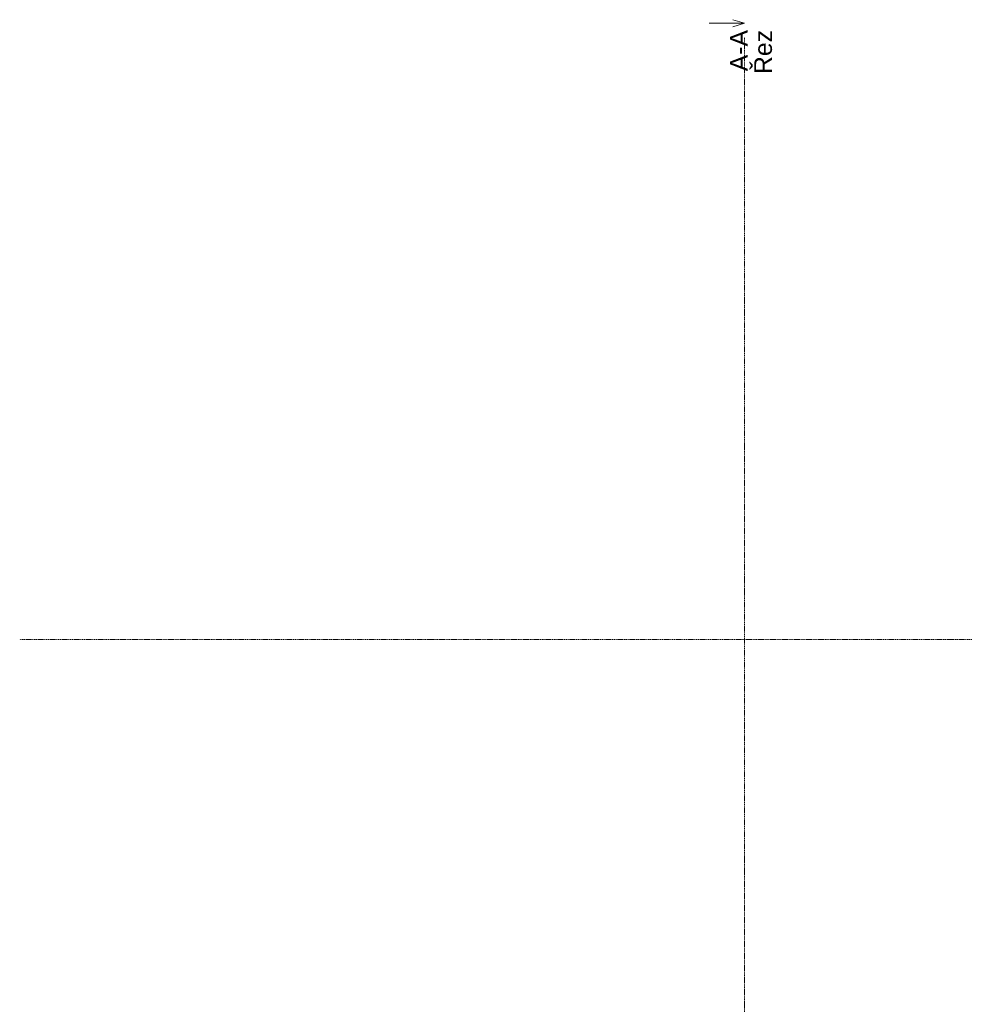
# Model space of a CAD drawing. Header units: millimetres. Extents: x -22287 to 2533, y -2625 to 20292.
# Tile 6 of 13: x -20982 to -12991, y 11468 to 19796. Entities that reach past the tile are written whole.
import ezdxf

# ---------------------------------------------------------------- set-up
doc = ezdxf.new("R2010")
doc.units = ezdxf.units.MM
doc.header["$MEASUREMENT"] = 0
doc.linetypes.add('Čerchovaná S', pattern=[3.5, 1.5, -0.85, 0.3, -0.85])
doc.layers.add('9._POHLED ZÁPADNÍ_2_Značky - řezy', color=7, linetype='Continuous')
doc.styles.add('GENEROVANÝ_STYL_2', font='txt')

msp = doc.modelspace()

# ---------------------------------------------------------------- linework, layer by layer
at = {"layer": '9._POHLED ZÁPADNÍ_2_Značky - řezy', "color": 154, "linetype": 'Continuous', "lineweight": 13}
for p, q in [((-14850.1, 19766), (-15150.1, 19766)), ((-14950.1, 19796), (-14850.1, 19766)), ((-14950.1, 19736), (-14850.1, 19766))]:
    msp.add_line(p, q, dxfattribs=at)
at = {"layer": '9._POHLED ZÁPADNÍ_2_Značky - řezy', "color": 154, "linetype": 'Čerchovaná S', "lineweight": 13}
for p, q in [((-14850.1, 19646), (-14850.1, -411.8)), ((-20981.7, 14554.5), (-2556, 14554.5))]:
    msp.add_line(p, q, dxfattribs=at)

# ---------------------------------------------------------------- texts
at = {"layer": '9._POHLED ZÁPADNÍ_2_Značky - řezy', "color": 154, "linetype": 'Continuous', "lineweight": 13, "insert": (-14616, 19709.1), "char_height": 150, "attachment_point": 9, "rotation": 90, "line_spacing_factor": 0.818924, "style": 'GENEROVANÝ_STYL_2'}
msp.add_mtext('\\A1;{\\pqr;\\pt0;\\fArial|b0|i0|c0|p38;A-A\\P\\pqr;\\pt0;\\fArial|b0|i0|c0|p38;Řez}', dxfattribs=at)

doc.saveas('drawing.dxf')
